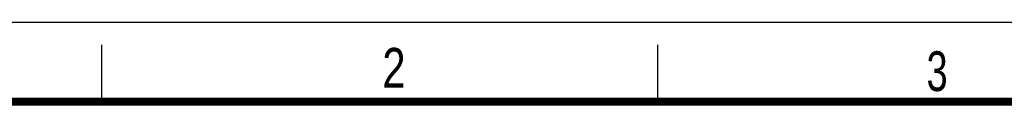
# Model space of a CAD drawing. Header units: millimetres. Extents: x 0 to 210, y 0 to 297.
# Tile 38 of 49: x 49 to 136, y 290 to 297. Entities that reach past the tile are written whole.
import ezdxf

# ---------------------------------------------------------------- set-up
doc = ezdxf.new("R2010")
doc.units = ezdxf.units.MM
doc.header["$LTSCALE"] = 19.36
doc.layers.get('0').update_dxf_attribs({"linetype": 'CONTINUOUS'})
doc.styles.add('TEXTSTYLE_2', font='txt', dxfattribs={"width": 0.75})

msp = doc.modelspace()

# ---------------------------------------------------------------- linework, layer by layer
at = {"color": 2, "linetype": 'CONTINUOUS'}
for p, q in [((0, 297), (210, 297)), ((56, 290), (56, 295)), ((105, 290), (105, 295))]:
    msp.add_line(p, q, dxfattribs=at)
at = {"color": 7, "linetype": 'CONTINUOUS', "const_width": 0.7}
msp.add_lwpolyline([(7, 290), (203, 290)], dxfattribs=at)

# ---------------------------------------------------------------- texts
at = {"color": 5, "linetype": 'CONTINUOUS', "style": 'TEXTSTYLE_2'}
for s, width, p in [('2', 0.785714, (80.7314, 291.2396)), ('3', 0.714286, (128.6839, 290.9429))]:
    msp.add_text(s, height=3.5, dxfattribs=dict(at, width=width)).set_placement(p)

doc.saveas('drawing.dxf')
